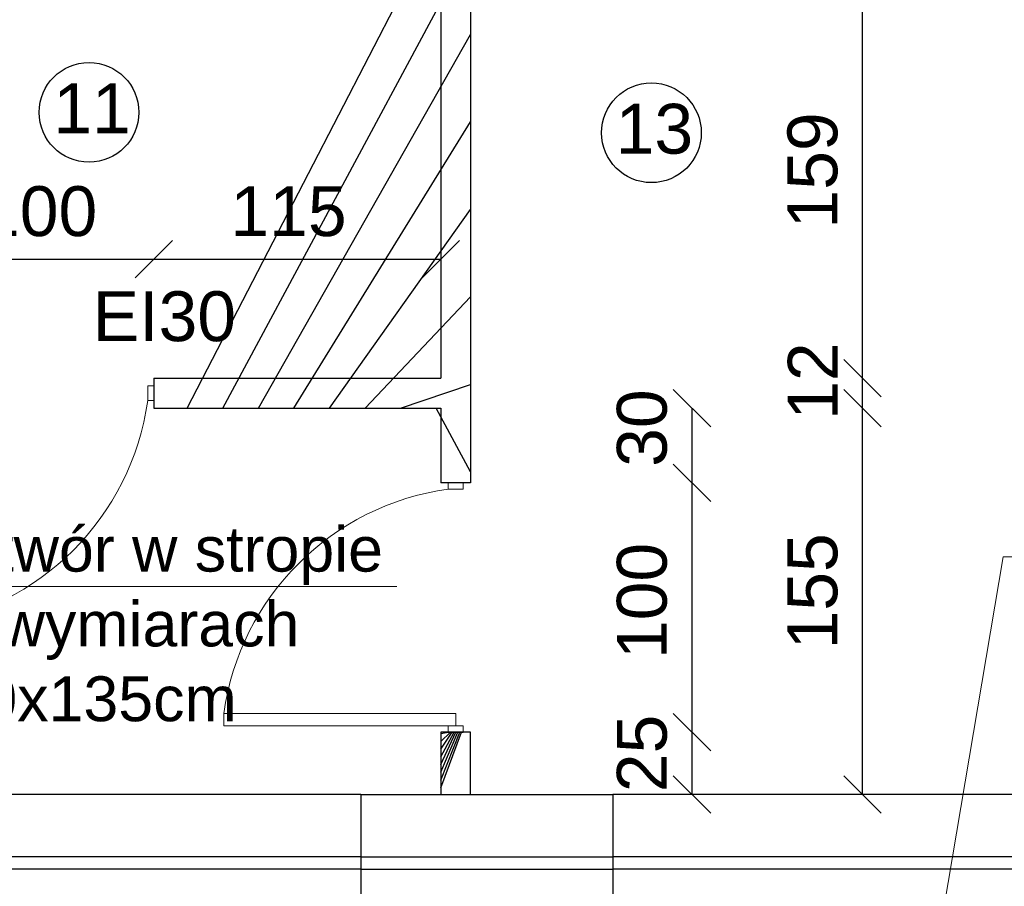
# Model space of a CAD drawing. Header units: millimetres. Extents: x 6528 to 149658, y 3342 to 12852.
# Tile 104 of 122: x 80380 to 80775, y 7991 to 8338. Entities that reach past the tile are written whole.
import ezdxf

# ---------------------------------------------------------------- set-up
doc = ezdxf.new("R2010")
doc.units = ezdxf.units.MM
doc.layers.add('R-TAB', color=1, linetype='Continuous')
doc.styles.get("Standard").update_dxf_attribs({"font": 'arial.ttf'})
doc.dimstyles.new('ISO-25', dxfattribs={"dimtxt": 2.5, "dimasz": 2.5, "dimexe": 1.25, "dimexo": 0.625, "dimtad": 1, "dimtxsty": 'Standard', "dimcen": 2.5, "dimadec": 0, "dimazin": 0, "dimtfac": 1, "dimtmove": 0, "dimatfit": 3, "dimfxl": 1, "dimarcsym": 0})
pattern_1 = [(45, (-1177784256.190767, -935731374.6151185), (-11.22532015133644, 11.22532015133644), [])]

# ---------------------------------------------------------------- blocks, each defined once
blk = doc.blocks.new('_Oblique')
at = {"color": 0, "linetype": 'ByBlock', "lineweight": -2}
blk.add_line((-0.5, -0.5), (0.5, 0.5), dxfattribs=at)
blk = doc.blocks.new('*D2781')
at = {"color": 0, "lineweight": -2, "transparency": 16777216}
blk.add_line((80333.85100667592, 8242.387402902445), (80433.85100691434, 8242.387402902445), dxfattribs=at)
at = {"layer": 'Defpoints', "color": 0, "transparency": 16777216}
for p in [(80433.85100691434, 8242.387402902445), (80333.85100667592, 8194.670604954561), (80433.85100691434, 8194.670604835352)]:
    blk.add_point(p, dxfattribs=at)
at = {"color": 0, "lineweight": -2, "transparency": 16777216, "xscale": 15, "yscale": 15, "zscale": 15, "rotation": 180}
blk.add_blockref('_Oblique', (80333.85100667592, 8242.387402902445), dxfattribs=at)
at = {"color": 0, "lineweight": -2, "transparency": 16777216, "xscale": 15, "yscale": 15, "zscale": 15}
blk.add_blockref('_Oblique', (80433.85100691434, 8242.387402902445), dxfattribs=at)
at = {"color": 0, "transparency": 16777216, "insert": (80387.8237780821, 8261.531185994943), "char_height": 20, "attachment_point": 5}
blk.add_mtext('100', dxfattribs=at)
blk = doc.blocks.new('*D2782')
at = {"color": 0, "lineweight": -2, "transparency": 16777216}
blk.add_line((80433.85100691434, 8242.387402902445), (80548.85100691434, 8242.387402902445), dxfattribs=at)
at = {"layer": 'Defpoints', "color": 0, "transparency": 16777216}
for p in [(80548.85100691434, 8242.387402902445), (80433.85100691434, 8194.670604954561), (80548.85100691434, 8194.670604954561)]:
    blk.add_point(p, dxfattribs=at)
at = {"color": 0, "lineweight": -2, "transparency": 16777216, "xscale": 15, "yscale": 15, "zscale": 15, "rotation": 180}
blk.add_blockref('_Oblique', (80433.85100691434, 8242.387402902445), dxfattribs=at)
at = {"color": 0, "lineweight": -2, "transparency": 16777216, "xscale": 15, "yscale": 15, "zscale": 15}
blk.add_blockref('_Oblique', (80548.85100691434, 8242.387402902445), dxfattribs=at)
at = {"color": 0, "transparency": 16777216, "insert": (80487.82377832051, 8261.531185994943), "char_height": 20, "attachment_point": 5}
blk.add_mtext('115', dxfattribs=at)
blk = doc.blocks.new('*D2788')
at = {"color": 0, "lineweight": -2, "transparency": 16777216}
blk.add_line((80718.01816933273, 8194.670604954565), (80718.01816933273, 8353.670603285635), dxfattribs=at)
at = {"layer": 'Defpoints', "color": 0, "transparency": 16777216}
for p in [(80548.8510085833, 8353.670603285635), (80718.01816933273, 8353.670603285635), (80548.85100810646, 8194.670604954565)]:
    blk.add_point(p, dxfattribs=at)
at = {"color": 0, "lineweight": -2, "transparency": 16777216, "xscale": 15, "yscale": 15, "zscale": 15}
for p, rotation in [((80718.01816933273, 8353.670603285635), 90), ((80718.01816933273, 8194.670604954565), 270)]:
    blk.add_blockref('_Oblique', p, dxfattribs=dict(at, rotation=rotation))
at = {"color": 0, "transparency": 16777216, "insert": (80698.02815001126, 8278.007530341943), "char_height": 20, "attachment_point": 5, "rotation": 90}
blk.add_mtext('159', dxfattribs=at)
blk = doc.blocks.new('*D2789')
at = {"color": 0, "lineweight": -2, "transparency": 16777216}
blk.add_line((80718.01817124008, 8182.670604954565), (80718.01817124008, 8194.670606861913), dxfattribs=at)
at = {"layer": 'Defpoints', "color": 0, "transparency": 16777216}
for p in [(80548.8510085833, 8194.670606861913), (80718.01817124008, 8194.670606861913), (80548.85100786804, 8182.670604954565)]:
    blk.add_point(p, dxfattribs=at)
at = {"color": 0, "lineweight": -2, "transparency": 16777216, "xscale": 15, "yscale": 15, "zscale": 15}
for p, rotation in [((80718.01817124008, 8194.670606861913), 90), ((80718.01817124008, 8182.670604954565), 270)]:
    blk.add_blockref('_Oblique', p, dxfattribs=dict(at, rotation=rotation))
at = {"color": 0, "transparency": 16777216, "insert": (80698.02815001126, 8193.511842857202), "char_height": 20, "attachment_point": 5, "rotation": 90}
blk.add_mtext('12', dxfattribs=at)
blk = doc.blocks.new('*D2790')
at = {"color": 0, "lineweight": -2, "transparency": 16777216}
blk.add_line((80718.01817505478, 8027.670604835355), (80718.01817505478, 8182.670606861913), dxfattribs=at)
at = {"layer": 'Defpoints', "color": 0, "transparency": 16777216}
for p in [(80548.85101049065, 8182.670606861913), (80718.01817505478, 8182.670606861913), (80548.85100691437, 8027.670604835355)]:
    blk.add_point(p, dxfattribs=at)
at = {"color": 0, "lineweight": -2, "transparency": 16777216, "xscale": 15, "yscale": 15, "zscale": 15}
for p, rotation in [((80718.01817505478, 8182.670606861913), 90), ((80718.01817505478, 8027.670604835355), 270)]:
    blk.add_blockref('_Oblique', p, dxfattribs=dict(at, rotation=rotation))
at = {"color": 0, "transparency": 16777216, "insert": (80698.02815191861, 8109.166295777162), "char_height": 20, "attachment_point": 5, "rotation": 90}
blk.add_mtext('155', dxfattribs=at)
blk = doc.blocks.new('*D2791')
at = {"color": 0, "lineweight": -2, "transparency": 16777216}
blk.add_line((80649.61730187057, 8152.670604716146), (80649.61730187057, 8182.670606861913), dxfattribs=at)
at = {"layer": 'Defpoints', "color": 0, "transparency": 16777216}
for p in [(80480.45013539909, 8182.670606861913), (80649.61730187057, 8182.670606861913), (80548.85100691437, 8152.670604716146)]:
    blk.add_point(p, dxfattribs=at)
at = {"color": 0, "lineweight": -2, "transparency": 16777216, "xscale": 15, "yscale": 15, "zscale": 15}
for p, rotation in [((80649.61730187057, 8182.670606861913), 90), ((80649.61730187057, 8152.670604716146), 270)]:
    blk.add_blockref('_Oblique', p, dxfattribs=dict(at, rotation=rotation))
at = {"color": 0, "transparency": 16777216, "insert": (80629.62727682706, 8174.649853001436), "char_height": 20, "attachment_point": 5, "rotation": 90}
blk.add_mtext('30', dxfattribs=at)
blk = doc.blocks.new('*D2792')
at = {"color": 0, "lineweight": -2, "transparency": 16777216}
blk.add_line((80649.61730425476, 8052.670604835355), (80649.61730425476, 8152.670604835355), dxfattribs=at)
at = {"layer": 'Defpoints', "color": 0, "transparency": 16777216}
for p in [(80560.85100691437, 8152.670604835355), (80649.61730425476, 8152.670604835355), (80560.85100691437, 8052.670604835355)]:
    blk.add_point(p, dxfattribs=at)
at = {"color": 0, "lineweight": -2, "transparency": 16777216, "xscale": 15, "yscale": 15, "zscale": 15}
for p, rotation in [((80649.61730425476, 8152.670604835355), 90), ((80649.61730425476, 8052.670604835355), 270)]:
    blk.add_blockref('_Oblique', p, dxfattribs=dict(at, rotation=rotation))
at = {"color": 0, "transparency": 16777216, "insert": (80629.62727682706, 8105.320338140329), "char_height": 20, "attachment_point": 5, "rotation": 90}
blk.add_mtext('100', dxfattribs=at)
blk = doc.blocks.new('*D2793')
at = {"color": 0, "lineweight": -2, "transparency": 16777216}
blk.add_line((80649.61730616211, 8027.670604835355), (80649.61730616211, 8052.67060733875), dxfattribs=at)
at = {"layer": 'Defpoints', "color": 0, "transparency": 16777216}
for p in [(80560.85100691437, 8052.67060733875), (80649.61730616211, 8052.67060733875), (80560.85100691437, 8027.670604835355)]:
    blk.add_point(p, dxfattribs=at)
at = {"color": 0, "lineweight": -2, "transparency": 16777216, "xscale": 15, "yscale": 15, "zscale": 15}
for p, rotation in [((80649.61730616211, 8052.67060733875), 90), ((80649.61730616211, 8027.670604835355), 270)]:
    blk.add_blockref('_Oblique', p, dxfattribs=dict(at, rotation=rotation))
at = {"color": 0, "transparency": 16777216, "insert": (80629.62727682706, 8044.160093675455), "char_height": 20, "attachment_point": 5, "rotation": 90}
blk.add_mtext('25', dxfattribs=at)

msp = doc.modelspace()

# ---------------------------------------------------------------- hatches: boundary and pattern name
h = msp.add_hatch()
h.set_pattern_fill('ANSI31', color=256, scale=5)
h.set_pattern_definition(pattern_1)
h.paths.add_polyline_path([(80256.85100715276, 8182.67060519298), (80333.85100691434, 8182.670604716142), (80333.85100691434, 8194.670604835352), (80308.85100691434, 8194.670604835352), (80121.85100715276, 8194.670604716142), (80121.85100715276, 8182.67060507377)])
h.paths.add_polyline_path([(80433.85100691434, 8194.670604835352), (80433.85100691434, 8182.670604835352), (80548.85100691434, 8182.670604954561), (80548.85100691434, 8152.670604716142), (80560.85100691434, 8152.670604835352), (80560.85100667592, 8435.670604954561), (80548.85100691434, 8435.670604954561), (80548.85100691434, 8365.670604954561), (80518.85100691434, 8365.670604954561), (80518.85100691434, 8353.670604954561), (80548.85100691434, 8353.670604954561), (80548.85100691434, 8194.670604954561)])
h.paths.add_polyline_path([(80560.85100691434, 8545.670604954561), (80548.85100691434, 8545.670604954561), (80548.85100691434, 8535.670604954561), (80560.85100691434, 8535.670604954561)])
h.paths.add_polyline_path([(80560.85100691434, 8052.670604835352), (80557.85100691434, 8052.670604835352), (80557.85100691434, 8052.670604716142), (80551.85100691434, 8052.670604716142), (80548.85100715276, 8052.670604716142), (80548.85100691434, 8027.670604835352), (80560.85100691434, 8027.670604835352)])
h = msp.add_hatch()
h.set_pattern_fill('ANSI31', color=256, scale=5)
h.set_pattern_definition(pattern_1)
h.paths.add_polyline_path([(80617.85100691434, 8027.670604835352), (80516.85100691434, 8027.670604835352), (80516.85100691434, 8002.670604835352), (80617.85100691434, 8002.670604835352)])
h.paths.add_polyline_path([(80617.85100691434, 8002.670604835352), (80516.85100691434, 8002.670604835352), (80516.85100691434, 7997.670604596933), (80617.85100691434, 7997.670604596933)])
h.paths.add_polyline_path([(80617.85100691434, 7997.670604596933), (80516.85100691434, 7997.670604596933), (80516.85100691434, 7959.670604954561), (80617.85100691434, 7959.670604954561)])

# ---------------------------------------------------------------- linework, layer by layer
at = {"lineweight": 30}
for p, q in [((80560.85100667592, 8435.670604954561), (80560.85100691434, 8152.670604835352)), ((80548.85100691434, 8353.67060507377), (80548.85100691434, 8194.67060507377)), ((80433.85100691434, 8194.670604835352), (80548.85100691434, 8194.670604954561)), ((80433.85100691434, 8194.670604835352), (80433.85100691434, 8182.670604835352)), ((80433.85100691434, 8182.670604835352), (80548.85100691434, 8182.670604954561)), ((80548.85100691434, 8182.67060507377), (80548.85100691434, 8152.670604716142)), ((80560.85100691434, 8152.670604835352), (80548.85100691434, 8152.670604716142)), ((80548.85100715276, 8052.670604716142), (80548.85100691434, 8027.670604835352)), ((80560.85100691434, 8052.670604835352), (80548.85100691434, 8052.670604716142)), ((80560.85100691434, 8027.670604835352), (80560.85100691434, 8052.670604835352)), ((80516.85100691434, 8027.670604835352), (80288.85100691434, 8027.670604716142)), ((80516.85100691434, 8027.670604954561), (80516.85100691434, 7959.670604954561)), ((80955.85100691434, 8027.670604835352), (80617.85100691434, 8027.670604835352)), ((80617.85100691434, 8027.670604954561), (80617.85100691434, 7959.670604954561)), ((80516.85100691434, 8002.670604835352), (79974.85100691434, 8002.670604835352)), ((80955.85100691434, 8002.670604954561), (80617.85100691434, 8002.670604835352)), ((80516.85100691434, 7997.670604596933), (79974.85100691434, 7997.670604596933)), ((80955.85100691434, 7997.670604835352), (80617.85100691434, 7997.670604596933))]:
    msp.add_line(p, q, dxfattribs=at)
at = {"lineweight": 20}
for p, q in [((80431.35100691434, 8188.670604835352), (80431.35100691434, 8191.670604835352)), ((80431.35100691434, 8191.670604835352), (80433.85100691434, 8191.670604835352)), ((80431.35100691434, 8188.670604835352), (80431.35100691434, 8185.670604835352)), ((80431.35100691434, 8185.670604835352), (80433.85100691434, 8185.670604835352)), ((80551.85100715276, 8150.170604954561), (80551.85100715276, 8152.670604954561)), ((80554.85100715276, 8150.170604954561), (80551.85100715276, 8150.170604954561)), ((80554.85100715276, 8150.170604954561), (80557.85100715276, 8150.170604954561)), ((80557.85100715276, 8150.170604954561), (80557.85100715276, 8152.670604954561)), ((80774.4085299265, 8123.072313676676), (80963.08463494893, 8123.072313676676)), ((80342.56021230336, 8111.125207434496), (80531.23631732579, 8111.125207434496)), ((80461.85100691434, 8055.170604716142), (80461.85100691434, 8060.170604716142)), ((80461.85100691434, 8060.170604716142), (80554.85100691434, 8060.170604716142)), ((80554.85100691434, 8055.170604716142), (80554.85100691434, 8060.170604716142)), ((80551.85100691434, 8055.170604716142), (80461.85100691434, 8055.170604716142)), ((80554.85100691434, 8055.170604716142), (80551.85100691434, 8055.170604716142)), ((80551.85100691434, 8055.170604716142), (80551.85100691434, 8052.670604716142)), ((80554.85100691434, 8055.170604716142), (80557.85100691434, 8055.170604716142)), ((80557.85100691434, 8055.170604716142), (80557.85100691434, 8052.670604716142))]:
    msp.add_line(p, q, dxfattribs=at)
at = {"color": 0, "lineweight": 20}
msp.add_line((80746.85100667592, 7959.680874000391), (80774.4085299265, 8123.072313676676), dxfattribs=at)
msp.add_line((80551.85100691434, 8052.670604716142), (80557.85100691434, 8052.670604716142))
at = {"linetype": 'Continuous', "lineweight": 30}
for p, q in [((80516.85100691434, 8027.670604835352), (80617.85100691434, 8027.670604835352)), ((80516.85100691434, 8002.670604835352), (80617.85100691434, 8002.670604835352)), ((80516.85100691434, 7997.670604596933), (80617.85100691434, 7997.670604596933))]:
    msp.add_line(p, q, dxfattribs=at)
for centre in [(80407.8237780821, 8301.297475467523), (80633.34424822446, 8293.108770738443)]:
    msp.add_circle(centre, 20)
at = {"lineweight": 20}
for centre, radius, start, end in [((80326.75954740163, 8200.262065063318), 105.6043752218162, 277.9420074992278, 352.0579789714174), ((80566.4424618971, 8045.579148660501), 105.604369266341, 97.94200749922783, 172.0579925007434)]:
    msp.add_arc(centre, radius, start, end, dxfattribs=at)

# ---------------------------------------------------------------- texts
at = {"attachment_point": 1}
for s, width, insert, char_height in [('11', 68.36028754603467, (80393.47461574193, 8312.92136872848), 20), ('13', 68.36028754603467, (80618.9950858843, 8304.732663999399), 20), ('Otwór w stropie o wymiarach 80x135cm', 179.1504565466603, (80351.05395262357, 8135.094175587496), 18)]:
    msp.add_mtext_dynamic_manual_height_columns(s, width=width, gutter_width=12.5, heights=[0], dxfattribs=dict(at, insert=insert, char_height=char_height))
at = {"color": 1, "insert": (80409.31957976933, 8229.530056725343), "char_height": 20, "attachment_point": 1}
msp.add_mtext_dynamic_manual_height_columns('EI30', width=37.211574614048, gutter_width=12.5, heights=[0], dxfattribs=at)
at = {"layer": 'R-TAB', "color": 0, "ltscale": 24, "insert": (52722.18076848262, 8439.03246203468), "char_height": 75, "width": 2065.84350681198, "attachment_point": 1}
msp.add_mtext('\\pi19.57762;PRZEKROJE ŁAW FUNADAMENTOWYCH\\P\\pi938.76248;1:25', dxfattribs=at)

# ---------------------------------------------------------------- dimensions: what is measured, and where the dimension line sits
for base, p1, p2, picture, middle in [((80718.01816933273, 8353.670603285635), (80548.85100810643, 8194.670604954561), (80548.85100858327, 8353.670603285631), '*D2788', (80698.02815001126, 8278.007530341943)), ((80718.01817124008, 8194.670606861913), (80548.85100786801, 8182.670604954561), (80548.85100858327, 8194.67060686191), '*D2789', (80698.02815001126, 8193.511842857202)), ((80649.61730187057, 8182.670606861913), (80548.85100691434, 8152.670604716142), (80480.45013539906, 8182.67060686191), '*D2791', (80629.62727682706, 8174.649853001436)), ((80718.01817505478, 8182.670606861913), (80548.85100691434, 8027.670604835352), (80548.85101049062, 8182.67060686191), '*D2790', (80698.02815191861, 8109.166295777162)), ((80649.61730425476, 8152.670604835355), (80560.85100691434, 8052.670604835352), (80560.85100691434, 8152.670604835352), '*D2792', (80629.62727682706, 8105.320338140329)), ((80649.61730616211, 8052.67060733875), (80560.85100691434, 8027.670604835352), (80560.85100691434, 8052.670607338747), '*D2793', (80629.62727682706, 8044.160093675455))]:
    dim = msp.add_linear_dim(base=base, p1=p1, p2=p2, angle=90, dimstyle='ISO-25', override={"dimtxt": 20, "dimasz": 15, "dimblk1": 'Oblique', "dimblk2": 'Oblique', "dimsah": 1, "dimse1": 1, "dimse2": 1, "dimtmove": 2})
    dim.commit()
    dim.dimension.update_dxf_attribs({"geometry": picture, "text_midpoint": middle, "dimtype": 160})
for base, p1, p2, picture, middle in [((80433.85100691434, 8242.387402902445), (80333.85100667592, 8194.670604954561), (80433.85100691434, 8194.670604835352), '*D2781', (80387.8237780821, 8261.531185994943)), ((80548.85100691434, 8242.387402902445), (80433.85100691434, 8194.670604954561), (80548.85100691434, 8194.670604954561), '*D2782', (80487.82377832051, 8261.531185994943))]:
    dim = msp.add_linear_dim(base=base, p1=p1, p2=p2, dimstyle='ISO-25', override={"dimtxt": 20, "dimasz": 15, "dimblk1": 'Oblique', "dimblk2": 'Oblique', "dimsah": 1, "dimse1": 1, "dimse2": 1, "dimtmove": 2})
    dim.commit()
    dim.dimension.update_dxf_attribs({"geometry": picture, "text_midpoint": middle, "dimtype": 160})

doc.saveas('drawing.dxf')
